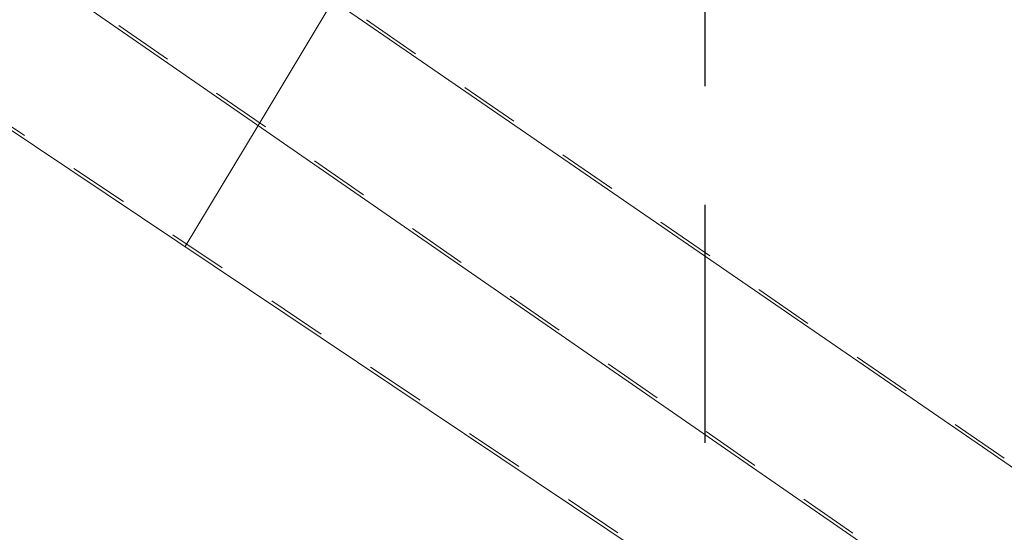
# Model space of a CAD drawing. Header units: metres. Extents: x -31 to 25.9, y -59.6 to 3.
# Tile 13 of 53: x -9.3 to -7.7, y -5.1 to -4.2. Entities that reach past the tile are written whole.
import ezdxf

# ---------------------------------------------------------------- set-up
doc = ezdxf.new("R2010")
doc.units = ezdxf.units.M
doc.linetypes.add('DASHED', pattern=[0.6, 0.4, -0.2])
doc.linetypes.add('Overhead', pattern=[0.003969, 0.002381, -0.001587])
doc.layers.add('A-ALCAT-LINIES-REFERIDA', color=9, linetype='Continuous', plot=False)
doc.layers.add('S-STRS', color=7, linetype='Continuous', lineweight=15)
doc.layers.add('S-STRS-ANNO', color=7, linetype='Continuous', lineweight=5)

msp = doc.modelspace()

# ---------------------------------------------------------------- linework, layer by layer
at = {"layer": 'A-ALCAT-LINIES-REFERIDA', "linetype": 'DASHED'}
msp.add_line((-8.16, -3.35), (-8.16, -11.4), dxfattribs=at)
at = {"layer": 'S-STRS'}
for p, q in [((-9.7219, -3.5618), (-7.4965, -5.0918)), ((-9.9719, -3.6818), (-7.5727, -5.3418)), ((-10.2219, -3.8237), (-7.6565, -5.5418))]:
    msp.add_line(p, q, dxfattribs=at)
at = {"layer": 'S-STRS', "linetype": 'Overhead'}
for p, q in [((-9.7169, -3.5592), (-7.495, -5.0868)), ((-9.9669, -3.6792), (-7.5711, -5.3368)), ((-10.2169, -3.821), (-7.655, -5.5368))]:
    msp.add_line(p, q, dxfattribs=at)
at = {"layer": 'S-STRS-ANNO'}
for p, q in [((-8.9105, -4.4162), (-8.7844, -4.2064)), ((-9.0329, -4.62), (-8.9105, -4.4162))]:
    msp.add_line(p, q, dxfattribs=at)

doc.saveas('drawing.dxf')
